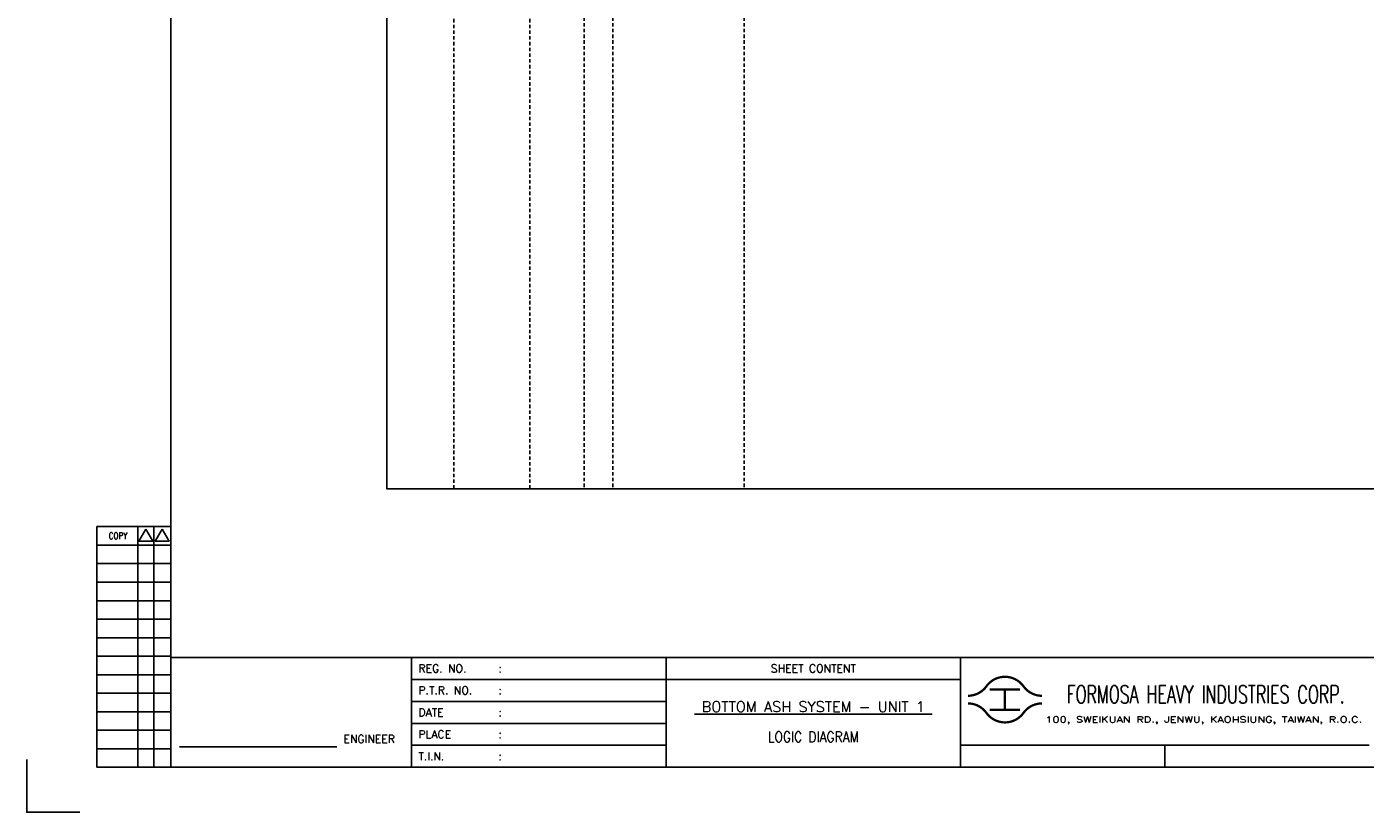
# Model space of a CAD drawing. Extents: x 1798 to 2764, y 430 to 1112.
# Tile 1 of 4: x 1798 to 2379, y 430 to 771. Entities that reach past the tile are written whole.
import ezdxf
from ezdxf.enums import TextEntityAlignment as Align

# ---------------------------------------------------------------- set-up
doc = ezdxf.new("R2010")
doc.units = 0
doc.header["$MEASUREMENT"] = 0
doc.linetypes.add('HIDDEN', pattern=[4, 1.5, -1, 1.5])
doc.layers.get('0').update_dxf_attribs({"linetype": 'CONTINUOUS'})
doc.layers.get('DEFPOINTS').update_dxf_attribs({"linetype": 'CONTINUOUS'})
for name, color, linetype in [('CON', 4, 'CONTINUOUS'), ('DIM', 3, 'CONTINUOUS'), ('HID', 2, 'HIDDEN'), ('TEXT', 7, 'CONTINUOUS'), ('圖框CON', 4, 'CONTINUOUS'), ('圖框DIM', 3, 'CONTINUOUS'), ('框線', 6, 'CONTINUOUS')]:
    doc.layers.add(name, color=color, linetype=linetype)
doc.styles.add('E4', font='simplex.shx', dxfattribs={"height": 4})
doc.styles.add('ROMANS', font='romans', dxfattribs={"width": 0.8})

# ---------------------------------------------------------------- blocks, each defined once
blk = doc.blocks.new('Sht_Cont_T3')
at = {"layer": 'TEXT', "color": 3, "linetype": 'Continuous', "style": 'E4'}
for tag, p in [('$SHT_CONT_L1$', (55.63, 24.91)), ('$SHT_CONT_L2$', (55.63, 16.61)), ('$SHT_CONT_L3$', (55.63, 8.3))]:
    blk.add_attdef(tag, text='', height=4, dxfattribs=at).set_placement(p, align=Align.MIDDLE)
blk = doc.blocks.new('1')
at = {"ltscale": 500, "const_width": 0.99}
blk.add_lwpolyline([(1686.83, 57.65, -0.241531), (1678.79, 61.78, 0.512989), (1662.7, 61.78, -0.241531), (1654.66, 57.65, -0.241531)], format="xyb", dxfattribs=at)
for points in [[(1664.14, 60.4), (1677.35, 60.4)], [(1670.74, 60.4), (1670.74, 51.6)], [(1664.14, 51.6), (1677.35, 51.6)]]:
    blk.add_lwpolyline(points, dxfattribs=at)
at = {"const_width": 0.99}
blk.add_lwpolyline([(1686.83, 54.35, 0.241531), (1678.79, 50.22, -0.512989), (1662.7, 50.22, 0.241531), (1654.66, 54.35, 0.241531)], format="xyb", dxfattribs=at)
at = {"layer": 'CON'}
for points in [[(1523.67, 26.6), (1523.67, 74.29)], [(1651.45, 26.6), (1651.45, 74.29)]]:
    blk.add_lwpolyline(points, dxfattribs=at)
at = {"layer": 'CON', "ltscale": 500}
for points in [[(1523.67, 64.75), (1413.11, 64.75)], [(1651.45, 64.75), (1523.67, 64.75)], [(1523.67, 55.22), (1413.11, 55.22)], [(1523.67, 45.69), (1413.11, 45.69)], [(1523.67, 36.15), (1413.11, 36.15)]]:
    blk.add_lwpolyline(points, dxfattribs=at)
at = {"layer": 'DEFPOINTS'}
blk.add_lwpolyline([(1268.99, 7.08), (1246.02, 7.08), (1246.02, 30.05)], dxfattribs=at)
at = {"layer": 'DIM'}
for p, q in [((1276.46, 131.12), (1276.46, 26.6)), ((1276.46, 131.12), (1308.62, 131.12)), ((1294.26, 26.6), (1294.26, 131.12)), ((1301.15, 26.6), (1301.15, 131.12)), ((1276.46, 123.08), (1308.62, 123.08)), ((1276.46, 115.04), (1308.62, 115.04)), ((1276.46, 107), (1308.62, 107)), ((1276.46, 98.96), (1308.62, 98.96)), ((1276.46, 90.92), (1308.62, 90.92)), ((1276.46, 82.88), (1308.62, 82.88)), ((1276.46, 74.84), (1308.62, 74.84)), ((1276.46, 66.8), (1308.62, 66.8)), ((1276.46, 58.76), (1308.62, 58.76)), ((1276.46, 50.72), (1308.62, 50.72)), ((1276.46, 42.68), (1308.62, 42.68)), ((1276.46, 34.64), (1308.62, 34.64)), ((1276.46, 26.6), (1308.62, 26.6))]:
    blk.add_line(p, q, dxfattribs=at)
for points in [[(1297.7, 129.98), (1294.72, 124.81), (1300.69, 124.81)], [(1304.83, 129.98), (1301.84, 124.81), (1307.81, 124.81)]]:
    blk.add_lwpolyline(points, close=True, dxfattribs=at)
at = {"layer": '圖框CON'}
blk.add_line((1740.17, 36.15), (1740.17, 26.6), dxfattribs=at)
for points in [[(1413.11, 26.6), (1413.11, 74.29)], [(1828.89, 36.15), (1802.67, 36.15), (1651.45, 36.15)]]:
    blk.add_lwpolyline(points, dxfattribs=at)
at = {"layer": '圖框DIM'}
blk.add_line((1312.36, 35.55), (1380.65, 35.55), dxfattribs=at)
at = {"layer": '框線'}
for p, q in [((1308.62, 669.81), (1308.62, 26.6)), ((2181.53, 74.29), (1308.62, 74.29)), ((2181.53, 26.6), (1308.62, 26.6))]:
    blk.add_line(p, q, dxfattribs=at)
at = {"color": 90, "ltscale": 500, "style": 'ROMANS', "width": 0.65}
blk.add_text('FORMOSA HEAVY INDUSTRIES CORP.', height=7.7366, dxfattribs=at).set_placement((1757.9, 58.28), align=Align.MIDDLE)
at = {"layer": 'DIM', "style": 'ROMANS', "width": 0.8}
blk.add_text('COPY', height=2.871, dxfattribs=at).set_placement((1285.64, 127.16), align=Align.MIDDLE)
at = {"layer": 'HID', "ltscale": 500, "style": 'ROMANS'}
for s, height, p in [('REG. NO.', 3.446, (1416.1, 69.52)), (':', 3.45, (1450.9, 69.52)), ('P.T.R. NO.', 3.446, (1416.1, 59.99)), (':', 3.45, (1450.9, 59.99)), ('DATE', 3.446, (1416.1, 50.45)), (':', 3.45, (1450.9, 50.45)), ('PLACE', 3.446, (1416.1, 40.92)), (':', 3.45, (1450.9, 40.92)), ('T.I.N.', 3.446, (1416.1, 31.37)), (':', 3.45, (1450.9, 31.39))]:
    blk.add_text(s, height=height, dxfattribs=at).set_placement(p, align=Align.MIDDLE_LEFT)
blk.add_text('SHEET CONTENT', height=3.4457, dxfattribs=at).set_placement((1587.56, 69.52), align=Align.MIDDLE)
at = {"layer": 'HID', "style": 'ROMANS', "width": 1.216198}
blk.add_text('100, SWEIKUAN RD., JENWU, KAOHSIUNG, TAIWAN, R.O.C.', height=2.5897, dxfattribs=at).set_placement((1688.31, 46.06), (1825.84, 46.06), align=Align.FIT)
at = {"layer": 'HID', "style": 'ROMANS'}
blk.add_text('ENGINEER', height=3.446, dxfattribs=at).set_placement((1394.71, 37.18), align=Align.CENTER)

msp = doc.modelspace()

# ---------------------------------------------------------------- linework, layer by layer
at = {"layer": 'CON'}
msp.add_lwpolyline([(1954.4, 1070.05), (2668.4, 1070.05), (2668.4, 570.24), (1954.4, 570.24)], close=True, dxfattribs=at)
at = {"layer": 'HID'}
for p, q in [((1983.45, 1069.35), (1983.45, 570.24)), ((2016.37, 1069.35), (2016.37, 570.24)), ((2040.09, 1070.05), (2040.09, 570.22)), ((2052.52, 1070.05), (2052.52, 570.22)), ((2109.45, 1070.05), (2109.45, 570.24))]:
    msp.add_line(p, q, dxfattribs=at)

# ---------------------------------------------------------------- block references
msp.add_blockref('1', (551.98, 422.73))
at = {"layer": 'TEXT', "color": 0}
ref = msp.add_blockref('Sht_Cont_T3', (2075.65, 449.34), dxfattribs=dict(at, xscale=1.148576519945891, yscale=1.148576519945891, zscale=1.148576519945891))
ref.add_attrib('$SHT_CONT_L1$', '%%U BOTTOM ASH SYSTEM - UNIT 1 ', dxfattribs={"color": 3, "linetype": 'Continuous', "height": 4.5943, "style": 'E4'}).set_placement((2139.55, 477.95), align=Align.TOP_CENTER)
ref.add_attrib('$SHT_CONT_L3$', 'LOGIC DIAGRAM', dxfattribs={"color": 3, "linetype": 'Continuous', "height": 4.5943, "style": 'E4', "width": 0.85}).set_placement((2139.55, 458.88), align=Align.BOTTOM_CENTER)

doc.saveas('drawing.dxf')
